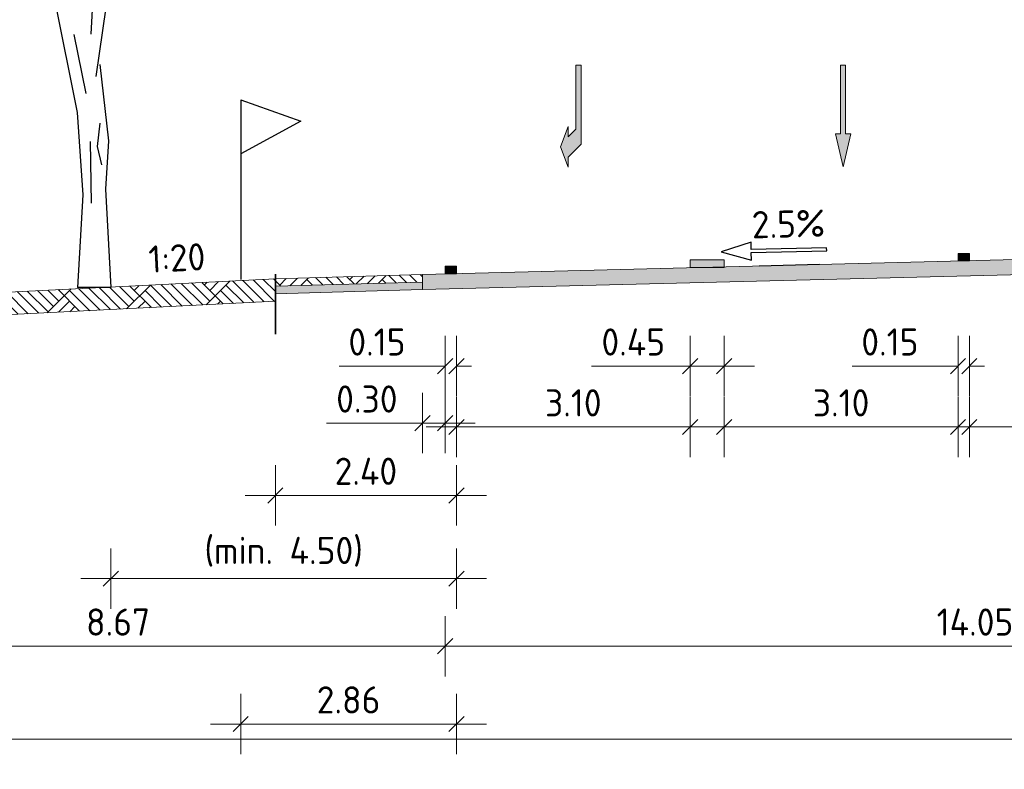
# Model space of a CAD drawing. Header units: metres. Extents: x 169741 to 171424, y 393147 to 407066.
# Tile 37 of 59: x 170747 to 170760, y 393363 to 393373. Entities that reach past the tile are written whole.
import ezdxf
from ezdxf.enums import TextEntityAlignment as Align

# ---------------------------------------------------------------- set-up
doc = ezdxf.new("R2010")
doc.units = ezdxf.units.M
doc.linetypes.add('XX-HIDDEN', pattern=[4, 2, -2])
doc.layers.get('0').update_dxf_attribs({"lineweight": 25})
doc.layers.get('Defpoints').update_dxf_attribs({"color": 211})
for name, color, linetype, lineweight in [('N-WE-GR-BOOM-SD-100', 90, 'Continuous', 25), ('N-WE-GR-MAAIVELD-A-200', 92, 'Continuous', 18), ('N-WE-GW-MAAIVELD-GD', 90, 'Continuous', 18), ('N-WE-KG-PROV_BEHEERGRENS-DWP', 170, 'Continuous', 25), ('N-WE-VH-MATERIAALGRENS-G', 7, 'XX-HIDDEN', 35), ('N-WE-VH-VERHARDING-GD', 7, 'Continuous', 18), ('N-WE-VH-VERHARDING-V-200', 253, 'Continuous', 18), ('N-WE-VH-VERHARDING_HALFVERHARDING-GD', 252, 'Continuous', 18), ('N-WE-VH-VERKANTING-SD-200', 7, 'Continuous', 25), ('N-WE-VW-MARKERING-SD', 7, 'Continuous', 18), ('N-WE-VW-MARKERING_PIJL-S-200', 7, 'Continuous', 0), ('X-XX-AL-M-200', 7, 'Continuous', 18), ('X-XX-AL-T18-200', 1, 'Continuous', 18)]:
    doc.layers.add(name, color=color, linetype=linetype, lineweight=lineweight)
doc.layers.add('N-WE-VH-VERHARDING_HALFVERHARDING-V-200', color=7, linetype='Continuous', lineweight=18, true_color=0xd7aa8c)
doc.styles.add('NLCS-ISO', font='NLCS-ISO.ttf')
doc.styles.add('NLCS-ISO-M200-T18', font='NLCS-ISO.ttf', dxfattribs={"height": 0.36})
doc.dimstyles.new('NLCS-M200-T18-SCHRAP_L2_H1', dxfattribs={"dimscale": 0.2, "dimtxt": 2.5, "dimasz": 1.008, "dimexe": 2, "dimexo": 2, "dimgap": 0.7, "dimtad": 1, "dimzin": 0, "dimdsep": 46, "dimtxsty": 'NLCS-ISO-M200-T18', "dimblk": 'OBLIQUE', "dimcen": 2.5, "dimdle": 2, "dimclrd": 256, "dimclre": 256, "dimclrt": 256, "dimadec": 1, "dimazin": 0, "dimtfac": 1, "dimtdec": 3, "dimtofl": 0, "dimtmove": 0, "dimatfit": 3, "dimldrblk": 'OBLIQUE', "dimfxl": 2, "dimfxlon": 1, "dimtfillclr": 256, "dimtolj": 1, "dimtzin": 0, "dimlwd": -1, "dimlwe": -1, "dimarcsym": 0})
pattern_1 = [(45, (-569.9419, -140.2392), (-0.5000001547, 0.5000001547), []), (45, (-570.0133, -140.1678), (0, 1.0000003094), [0.707107, -0.707107]), (45, (-570.08475, -140.0964), (0, 1.0000003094), [0.707107, -0.707107]), (45, (-570.1572, -140.02394), (0, 1.0000003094), [0.707107, -0.707107]), (45, (-570.2276, -139.9535), (0, 1.0000003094), [0.707107, -0.707107]), (45, (-570.29904, -139.8821), (0, 1.0000003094), [0.707107, -0.707107]), (45, (-570.3705, -139.81065), (0, 1.0000003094), [0.707107, -0.707107]), (315, (-569.9419, -140.2392), (0.5000001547, 0.5000001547), []), (315, (-569.8705, -140.1678), (1.0000003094, -3e-16), [0.707107, -0.707107]), (315, (-569.79904, -140.0964), (1.0000003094, -3e-16), [0.707107, -0.707107]), (315, (-569.7266, -140.02394), (1.0000003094, -3e-16), [0.707107, -0.707107]), (315, (-569.6562, -139.9535), (1.0000003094, -3e-16), [0.707107, -0.707107]), (315, (-569.58475, -139.8821), (1.0000003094, -3e-16), [0.707107, -0.707107]), (315, (-569.5133, -139.81065), (1.0000003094, -3e-16), [0.707107, -0.707107])]

# ---------------------------------------------------------------- blocks, each defined once
blk = doc.blocks.new('_Oblique')
at = {"color": 0, "linetype": 'ByBlock', "lineweight": -2}
blk.add_line((-0.5, -0.5), (0.5, 0.5), dxfattribs=at)
blk = doc.blocks.new('*D209')
at = {"layer": 'Defpoints', "color": 0, "transparency": 16777216}
for p in [(170752.161, 393369.275), (170752.311, 393369.275), (170752.161, 393367.951)]:
    blk.add_point(p, dxfattribs=at)
at = {"layer": 'X-XX-AL-M-200', "transparency": 16777216}
for p, q in [((170752.161, 393368.351), (170752.161, 393367.551)), ((170752.311, 393368.351), (170752.311, 393367.551)), ((170752.161, 393367.951), (170750.758, 393367.951)), ((170752.311, 393367.951), (170752.513, 393367.951))]:
    blk.add_line(p, q, dxfattribs=at)
at = {"layer": 'X-XX-AL-M-200', "transparency": 16777216, "xscale": 0.2016, "yscale": 0.2016, "zscale": 0.2016}
blk.add_blockref('_Oblique', (170752.161, 393367.951), dxfattribs=at)
at = {"layer": 'X-XX-AL-M-200', "transparency": 16777216, "xscale": 0.2016, "yscale": 0.2016, "zscale": 0.2016, "rotation": 180}
blk.add_blockref('_Oblique', (170752.311, 393367.951), dxfattribs=at)
at = {"layer": 'X-XX-AL-M-200', "transparency": 16777216, "insert": (170751.258, 393368.271), "char_height": 0.36, "attachment_point": 5, "style": 'NLCS-ISO-M200-T18'}
blk.add_mtext('\\A1;0.15', dxfattribs=at)
blk = doc.blocks.new('*D210')
at = {"layer": 'Defpoints', "color": 0, "transparency": 16777216}
for p in [(170749.911, 393369.109), (170752.311, 393369.175), (170752.311, 393366.237)]:
    blk.add_point(p, dxfattribs=at)
at = {"layer": 'X-XX-AL-M-200', "transparency": 16777216}
for p, q in [((170749.911, 393366.637), (170749.911, 393365.837)), ((170752.311, 393366.637), (170752.311, 393365.837)), ((170749.511, 393366.237), (170752.711, 393366.237))]:
    blk.add_line(p, q, dxfattribs=at)
at = {"layer": 'X-XX-AL-M-200', "transparency": 16777216, "xscale": 0.2016, "yscale": 0.2016, "zscale": 0.2016, "rotation": 180}
blk.add_blockref('_Oblique', (170749.911, 393366.237), dxfattribs=at)
at = {"layer": 'X-XX-AL-M-200', "transparency": 16777216, "xscale": 0.2016, "yscale": 0.2016, "zscale": 0.2016}
blk.add_blockref('_Oblique', (170752.311, 393366.237), dxfattribs=at)
at = {"layer": 'X-XX-AL-M-200', "transparency": 16777216, "insert": (170751.111, 393366.557), "char_height": 0.36, "attachment_point": 5, "style": 'NLCS-ISO-M200-T18'}
blk.add_mtext('\\A1;2.40', dxfattribs=at)
blk = doc.blocks.new('*D211')
at = {"layer": 'Defpoints', "color": 0, "transparency": 16777216}
for p in [(170752.311, 393369.175), (170747.731, 393368.993), (170747.731, 393365.134)]:
    blk.add_point(p, dxfattribs=at)
at = {"layer": 'X-XX-AL-M-200', "transparency": 16777216}
for p, q in [((170747.731, 393365.534), (170747.731, 393364.734)), ((170752.311, 393365.534), (170752.311, 393364.734)), ((170752.711, 393365.134), (170747.331, 393365.134))]:
    blk.add_line(p, q, dxfattribs=at)
at = {"layer": 'X-XX-AL-M-200', "transparency": 16777216, "xscale": 0.2016, "yscale": 0.2016, "zscale": 0.2016, "rotation": 180}
blk.add_blockref('_Oblique', (170747.731, 393365.134), dxfattribs=at)
at = {"layer": 'X-XX-AL-M-200', "transparency": 16777216, "xscale": 0.2016, "yscale": 0.2016, "zscale": 0.2016}
blk.add_blockref('_Oblique', (170752.311, 393365.134), dxfattribs=at)
at = {"layer": 'X-XX-AL-M-200', "transparency": 16777216, "insert": (170750.021, 393365.49), "char_height": 0.36, "attachment_point": 5, "style": 'NLCS-ISO-M200-T18'}
blk.add_mtext('\\A1;(min. 4.50)', dxfattribs=at)
blk = doc.blocks.new('*D212')
at = {"layer": 'Defpoints', "color": 0, "transparency": 16777216}
for p in [(170766.211, 393369.526), (170752.161, 393369.262), (170752.161, 393364.238)]:
    blk.add_point(p, dxfattribs=at)
at = {"layer": 'X-XX-AL-M-200', "transparency": 16777216}
for p, q in [((170752.161, 393364.638), (170752.161, 393363.838)), ((170766.211, 393364.638), (170766.211, 393363.838)), ((170766.611, 393364.238), (170751.761, 393364.238))]:
    blk.add_line(p, q, dxfattribs=at)
at = {"layer": 'X-XX-AL-M-200', "transparency": 16777216, "xscale": 0.2016, "yscale": 0.2016, "zscale": 0.2016, "rotation": 180}
blk.add_blockref('_Oblique', (170752.161, 393364.238), dxfattribs=at)
at = {"layer": 'X-XX-AL-M-200', "transparency": 16777216, "xscale": 0.2016, "yscale": 0.2016, "zscale": 0.2016}
blk.add_blockref('_Oblique', (170766.211, 393364.238), dxfattribs=at)
at = {"layer": 'X-XX-AL-M-200', "transparency": 16777216, "insert": (170759.186, 393364.558), "char_height": 0.36, "attachment_point": 5, "style": 'NLCS-ISO-M200-T18'}
blk.add_mtext('\\A1;14.05', dxfattribs=at)
blk = doc.blocks.new('*D214')
at = {"layer": 'Defpoints', "color": 0, "transparency": 16777216}
for p in [(170755.411, 393369.362), (170752.311, 393369.275), (170752.311, 393367.144)]:
    blk.add_point(p, dxfattribs=at)
at = {"layer": 'X-XX-AL-M-200', "transparency": 16777216}
for p, q in [((170752.311, 393367.544), (170752.311, 393366.744)), ((170755.411, 393367.544), (170755.411, 393366.744)), ((170755.811, 393367.144), (170751.911, 393367.144))]:
    blk.add_line(p, q, dxfattribs=at)
at = {"layer": 'X-XX-AL-M-200', "transparency": 16777216, "xscale": 0.2016, "yscale": 0.2016, "zscale": 0.2016, "rotation": 180}
blk.add_blockref('_Oblique', (170752.311, 393367.144), dxfattribs=at)
at = {"layer": 'X-XX-AL-M-200', "transparency": 16777216, "xscale": 0.2016, "yscale": 0.2016, "zscale": 0.2016}
blk.add_blockref('_Oblique', (170755.411, 393367.144), dxfattribs=at)
at = {"layer": 'X-XX-AL-M-200', "transparency": 16777216, "insert": (170753.861, 393367.464), "char_height": 0.36, "attachment_point": 5, "style": 'NLCS-ISO-M200-T18'}
blk.add_mtext('\\A1;3.10', dxfattribs=at)
blk = doc.blocks.new('*D215')
at = {"layer": 'Defpoints', "color": 0, "transparency": 16777216}
for p in [(170752.161, 393369.275), (170751.861, 393369.166), (170751.861, 393367.195)]:
    blk.add_point(p, dxfattribs=at)
at = {"layer": 'X-XX-AL-M-200', "transparency": 16777216}
for p, q in [((170751.861, 393367.595), (170751.861, 393366.795)), ((170752.161, 393367.595), (170752.161, 393366.795)), ((170751.861, 393367.195), (170750.588, 393367.195)), ((170752.561, 393367.195), (170751.861, 393367.195))]:
    blk.add_line(p, q, dxfattribs=at)
at = {"layer": 'X-XX-AL-M-200', "transparency": 16777216, "xscale": 0.2016, "yscale": 0.2016, "zscale": 0.2016, "rotation": 180}
blk.add_blockref('_Oblique', (170751.861, 393367.195), dxfattribs=at)
at = {"layer": 'X-XX-AL-M-200', "transparency": 16777216, "xscale": 0.2016, "yscale": 0.2016, "zscale": 0.2016}
blk.add_blockref('_Oblique', (170752.161, 393367.195), dxfattribs=at)
at = {"layer": 'X-XX-AL-M-200', "transparency": 16777216, "insert": (170751.124, 393367.515), "char_height": 0.36, "attachment_point": 5, "style": 'NLCS-ISO-M200-T18'}
blk.add_mtext('\\A1;0.30', dxfattribs=at)
blk = doc.blocks.new('*U70')
blk.add_hatch(color=256).paths.add_polyline_path([(-0.0675, 0.6075), (-0.0225, 0.6075), (-0.0225, 0), (0.0225, 0), (0.0225, 0.6075), (0.0675, 0.6075), (0, 0.9)])
blk.add_lwpolyline([(-0.0675, 0.6075), (-0.0225, 0.6075), (-0.0225, 0), (0.0225, 0), (0.0225, 0.6075), (0.0675, 0.6075), (0, 0.9)], close=True)
blk = doc.blocks.new('markering_015')
blk.add_hatch(color=256).paths.add_polyline_path([(0.075, 0), (0.075, 0.02), (-0.075, 0.02), (-0.075, 0)])
blk.add_lwpolyline([(0.075, 0), (0.075, 0.02), (-0.075, 0.02), (-0.075, 0)], close=True)
blk = doc.blocks.new('*D221')
at = {"layer": 'Defpoints', "color": 0, "transparency": 16777216}
for p in [(170755.411, 393369.26), (170755.861, 393369.281), (170755.411, 393367.951)]:
    blk.add_point(p, dxfattribs=at)
at = {"layer": 'X-XX-AL-M-200', "transparency": 16777216}
for p, q in [((170755.411, 393368.351), (170755.411, 393367.551)), ((170755.861, 393368.351), (170755.861, 393367.551)), ((170755.411, 393367.951), (170754.102, 393367.951)), ((170756.261, 393367.951), (170755.411, 393367.951))]:
    blk.add_line(p, q, dxfattribs=at)
at = {"layer": 'X-XX-AL-M-200', "transparency": 16777216, "xscale": 0.2016, "yscale": 0.2016, "zscale": 0.2016, "rotation": 180}
blk.add_blockref('_Oblique', (170755.411, 393367.951), dxfattribs=at)
at = {"layer": 'X-XX-AL-M-200', "transparency": 16777216, "xscale": 0.2016, "yscale": 0.2016, "zscale": 0.2016}
blk.add_blockref('_Oblique', (170755.861, 393367.951), dxfattribs=at)
at = {"layer": 'X-XX-AL-M-200', "transparency": 16777216, "insert": (170754.656, 393368.271), "char_height": 0.36, "attachment_point": 5, "style": 'NLCS-ISO-M200-T18'}
blk.add_mtext('\\A1;0.45', dxfattribs=at)
blk = doc.blocks.new('*D222')
at = {"layer": 'Defpoints', "color": 0, "transparency": 16777216}
for p in [(170758.961, 393369.362), (170755.861, 393369.281), (170755.861, 393367.144)]:
    blk.add_point(p, dxfattribs=at)
at = {"layer": 'X-XX-AL-M-200', "transparency": 16777216}
for p, q in [((170755.861, 393367.544), (170755.861, 393366.744)), ((170758.961, 393367.544), (170758.961, 393366.744)), ((170759.361, 393367.144), (170755.461, 393367.144))]:
    blk.add_line(p, q, dxfattribs=at)
at = {"layer": 'X-XX-AL-M-200', "transparency": 16777216, "xscale": 0.2016, "yscale": 0.2016, "zscale": 0.2016, "rotation": 180}
blk.add_blockref('_Oblique', (170755.861, 393367.144), dxfattribs=at)
at = {"layer": 'X-XX-AL-M-200', "transparency": 16777216, "xscale": 0.2016, "yscale": 0.2016, "zscale": 0.2016}
blk.add_blockref('_Oblique', (170758.961, 393367.144), dxfattribs=at)
at = {"layer": 'X-XX-AL-M-200', "transparency": 16777216, "insert": (170757.411, 393367.464), "char_height": 0.36, "attachment_point": 5, "style": 'NLCS-ISO-M200-T18'}
blk.add_mtext('\\A1;3.10', dxfattribs=at)
blk = doc.blocks.new('*D223')
at = {"layer": 'Defpoints', "color": 0, "transparency": 16777216}
for p in [(170758.961, 393369.281), (170759.111, 393369.281), (170758.961, 393367.951)]:
    blk.add_point(p, dxfattribs=at)
at = {"layer": 'X-XX-AL-M-200', "transparency": 16777216}
for p, q in [((170758.961, 393368.351), (170758.961, 393367.551)), ((170759.111, 393368.351), (170759.111, 393367.551)), ((170758.961, 393367.951), (170757.558, 393367.951)), ((170759.111, 393367.951), (170759.313, 393367.951))]:
    blk.add_line(p, q, dxfattribs=at)
at = {"layer": 'X-XX-AL-M-200', "transparency": 16777216, "xscale": 0.2016, "yscale": 0.2016, "zscale": 0.2016}
blk.add_blockref('_Oblique', (170758.961, 393367.951), dxfattribs=at)
at = {"layer": 'X-XX-AL-M-200', "transparency": 16777216, "xscale": 0.2016, "yscale": 0.2016, "zscale": 0.2016, "rotation": 180}
blk.add_blockref('_Oblique', (170759.111, 393367.951), dxfattribs=at)
at = {"layer": 'X-XX-AL-M-200', "transparency": 16777216, "insert": (170758.058, 393368.271), "char_height": 0.36, "attachment_point": 5, "style": 'NLCS-ISO-M200-T18'}
blk.add_mtext('\\A1;0.15', dxfattribs=at)
blk = doc.blocks.new('*D224')
at = {"layer": 'Defpoints', "color": 0, "transparency": 16777216}
for p in [(170762.211, 393369.362), (170759.111, 393369.281), (170759.111, 393367.144)]:
    blk.add_point(p, dxfattribs=at)
at = {"layer": 'X-XX-AL-M-200', "transparency": 16777216}
for p, q in [((170759.111, 393367.544), (170759.111, 393366.744)), ((170762.211, 393367.544), (170762.211, 393366.744)), ((170762.611, 393367.144), (170758.711, 393367.144))]:
    blk.add_line(p, q, dxfattribs=at)
at = {"layer": 'X-XX-AL-M-200', "transparency": 16777216, "xscale": 0.2016, "yscale": 0.2016, "zscale": 0.2016, "rotation": 180}
blk.add_blockref('_Oblique', (170759.111, 393367.144), dxfattribs=at)
at = {"layer": 'X-XX-AL-M-200', "transparency": 16777216, "xscale": 0.2016, "yscale": 0.2016, "zscale": 0.2016}
blk.add_blockref('_Oblique', (170762.211, 393367.144), dxfattribs=at)
at = {"layer": 'X-XX-AL-M-200', "transparency": 16777216, "insert": (170760.661, 393367.464), "char_height": 0.36, "attachment_point": 5, "style": 'NLCS-ISO-M200-T18'}
blk.add_mtext('\\A1;3.10', dxfattribs=at)
blk = doc.blocks.new('*D244')
at = {"layer": 'Defpoints', "color": 0, "transparency": 16777216}
for p in [(170743.491, 393368.973), (170752.161, 393368.973), (170743.491, 393364.238)]:
    blk.add_point(p, dxfattribs=at)
at = {"layer": 'X-XX-AL-M-200', "transparency": 16777216}
for p, q in [((170743.491, 393364.638), (170743.491, 393363.838)), ((170752.161, 393364.638), (170752.161, 393363.838)), ((170752.561, 393364.238), (170743.091, 393364.238))]:
    blk.add_line(p, q, dxfattribs=at)
at = {"layer": 'X-XX-AL-M-200', "transparency": 16777216, "xscale": 0.2016, "yscale": 0.2016, "zscale": 0.2016, "rotation": 180}
blk.add_blockref('_Oblique', (170743.491, 393364.238), dxfattribs=at)
at = {"layer": 'X-XX-AL-M-200', "transparency": 16777216, "xscale": 0.2016, "yscale": 0.2016, "zscale": 0.2016}
blk.add_blockref('_Oblique', (170752.161, 393364.238), dxfattribs=at)
at = {"layer": 'X-XX-AL-M-200', "transparency": 16777216, "insert": (170747.826, 393364.558), "char_height": 0.36, "attachment_point": 5, "style": 'NLCS-ISO-M200-T18'}
blk.add_mtext('\\A1;8.67', dxfattribs=at)
blk = doc.blocks.new('*D246')
at = {"layer": 'Defpoints', "color": 0, "transparency": 16777216}
for p in [(170749.451, 393369.101), (170752.311, 393369.175), (170749.451, 393363.206)]:
    blk.add_point(p, dxfattribs=at)
at = {"layer": 'X-XX-AL-M-200', "transparency": 16777216}
for p, q in [((170749.451, 393363.606), (170749.451, 393362.806)), ((170752.311, 393363.606), (170752.311, 393362.806)), ((170752.711, 393363.206), (170749.051, 393363.206))]:
    blk.add_line(p, q, dxfattribs=at)
at = {"layer": 'X-XX-AL-M-200', "transparency": 16777216, "xscale": 0.2016, "yscale": 0.2016, "zscale": 0.2016, "rotation": 180}
blk.add_blockref('_Oblique', (170749.451, 393363.206), dxfattribs=at)
at = {"layer": 'X-XX-AL-M-200', "transparency": 16777216, "xscale": 0.2016, "yscale": 0.2016, "zscale": 0.2016}
blk.add_blockref('_Oblique', (170752.311, 393363.206), dxfattribs=at)
at = {"layer": 'X-XX-AL-M-200', "transparency": 16777216, "insert": (170750.881, 393363.526), "char_height": 0.36, "attachment_point": 5, "style": 'NLCS-ISO-M200-T18'}
blk.add_mtext('\\A1;2.86', dxfattribs=at)
blk = doc.blocks.new('*D247')
at = {"layer": 'Defpoints', "color": 0, "transparency": 16777216}
for p in [(170738.331, 393368.531), (170788.936, 393367.877), (170788.936, 393363.006)]:
    blk.add_point(p, dxfattribs=at)
at = {"layer": 'X-XX-AL-M-200', "transparency": 16777216}
for p, q in [((170738.331, 393363.406), (170738.331, 393362.606)), ((170788.936, 393363.406), (170788.936, 393362.606)), ((170737.931, 393363.006), (170789.336, 393363.006))]:
    blk.add_line(p, q, dxfattribs=at)
at = {"layer": 'X-XX-AL-M-200', "transparency": 16777216, "xscale": 0.2016, "yscale": 0.2016, "zscale": 0.2016, "rotation": 180}
blk.add_blockref('_Oblique', (170738.331, 393363.006), dxfattribs=at)
at = {"layer": 'X-XX-AL-M-200', "transparency": 16777216, "xscale": 0.2016, "yscale": 0.2016, "zscale": 0.2016}
blk.add_blockref('_Oblique', (170788.936, 393363.006), dxfattribs=at)
at = {"layer": 'X-XX-AL-M-200', "transparency": 16777216, "insert": (170763.634, 393363.326), "char_height": 0.36, "attachment_point": 5, "style": 'NLCS-ISO-M200-T18'}
blk.add_mtext('\\A1;50.61', dxfattribs=at)
blk = doc.blocks.new('*U72')
blk.add_hatch(color=256).paths.add_polyline_path([(-0.0225, 0.6994), (0.09, 0.8119), (0.09, 0.9019), (0.1575, 0.7219), (0.09, 0.5419), (0.09, 0.6337), (0.0225, 0.5662), (0.0225, 0), (-0.0225, 0)])
blk.add_lwpolyline([(-0.0225, 0.6994), (0.09, 0.8119), (0.09, 0.9019), (0.1575, 0.7219), (0.09, 0.5419), (0.09, 0.6337), (0.0225, 0.5662), (0.0225, 0), (-0.0225, 0)], close=True)
blk = doc.blocks.new('SGR-BOOM_S01_I_ZIJ-D')
for p, q in [((-0.048, 3.356), (0.113, 2.572)), ((0.297, 2.179), (0.263, 1.868)), ((0.171, 1.937), (0.182, 1.119)), ((0.263, 1.868), (0.321, 1.626)), ((0.445, 0), (0, 0))]:
    blk.add_line(p, q)
at = {"flags": 128}
for points in [[(-0.491, 4.121), (-0.303, 3.821), (-0.003, 2.319), (0.072, 1.229), (0, 0)], [(0.185, 3.361), (0.218, 4.013)], [(0.25, 2.798), (0.381, 3.711)], [(0.298, 2.957), (0.411, 1.943), (0.373, 1.304), (0.445, 0)]]:
    blk.add_lwpolyline(points, dxfattribs=at)
blk = doc.blocks.new('markering_045')
blk.add_hatch(color=256).paths.add_polyline_path([(0.225, 0), (0.225, 0.02), (-0.225, 0.02), (-0.225, 0)])
blk.add_lwpolyline([(0.225, 0), (0.225, 0.02), (-0.225, 0.02), (-0.225, 0)], close=True)
blk = doc.blocks.new('SVH-VERKANTING_DYN-SOD')
at = {"flags": 128}
blk.add_lwpolyline([(2.5, 1.1), (-2.5, 1.1), (-2.5, 1.6), (-4.5, 1), (-2.5, 0.4), (-2.5, 0.9), (2.5, 0.9)], close=True, dxfattribs=at)
at = {"layer": 'Defpoints', "flags": 128}
blk.add_lwpolyline([(2, 0), (-2, 0)], dxfattribs=at)
at = {"style": 'NLCS-ISO'}
blk.add_attdef('HELLING', text='', height=1.8, dxfattribs=at).set_placement((0, 1.3), align=Align.BOTTOM_CENTER)

msp = doc.modelspace()

# ---------------------------------------------------------------- hatches: boundary and pattern name
at = {"layer": 'N-WE-GR-MAAIVELD-A-200'}
h = msp.add_hatch(dxfattribs=at)
h.set_pattern_fill('AGR-MAAIVELD-SO', color=256, scale=0.1, pattern_type=2)
h.set_pattern_definition(pattern_1)
h.paths.add_polyline_path([(170739.541, 393368.592), (170739.541, 393368.492), (170741.144, 393368.574), (170741.141, 393368.672), (170749.911, 393369.109), (170749.911, 393368.81), (170738.331, 393368.227), (170738.331, 393368.531)])
h = msp.add_hatch(dxfattribs=at)
h.set_pattern_fill('AGR-MAAIVELD-SO', color=256, scale=0.1, pattern_type=2)
h.set_pattern_definition(pattern_1)
h.paths.add_polyline_path([(170751.861, 393369.166), (170749.911, 393369.109), (170749.911, 393369.01), (170751.861, 393369.066)])
at = {"layer": 'N-WE-VH-VERHARDING-V-200'}
msp.add_hatch(color=256, dxfattribs=at).paths.add_polyline_path([(170766.211, 393369.526), (170751.861, 393369.166), (170751.861, 393368.967), (170766.211, 393369.326)])
at = {"layer": 'N-WE-VH-VERHARDING_HALFVERHARDING-V-200'}
msp.add_hatch(color=256, dxfattribs=at).paths.add_polyline_path([(170751.861, 393369.066), (170749.911, 393369.01), (170749.911, 393368.91), (170751.861, 393368.966)])

# ---------------------------------------------------------------- linework, layer by layer
at = {"layer": 'N-WE-GW-MAAIVELD-GD', "flags": 128}
msp.add_lwpolyline([(170738.331, 393368.227), (170749.911, 393368.81), (170749.911, 393369.109), (170738.331, 393368.531)], dxfattribs=at)
msp.add_lwpolyline([(170749.911, 393369.01), (170749.911, 393369.109), (170751.861, 393369.166), (170751.861, 393369.066)], close=True, dxfattribs=at)
at = {"layer": 'N-WE-KG-PROV_BEHEERGRENS-DWP', "flags": 128}
for points in [[(170749.451, 393371.482), (170750.25, 393371.198), (170749.451, 393370.764)], [(170749.451, 393371.482), (170749.451, 393369.101)]]:
    msp.add_lwpolyline(points, dxfattribs=at)
at = {"layer": 'N-WE-VH-MATERIAALGRENS-G'}
msp.add_line((170749.911, 393369.168), (170749.911, 393368.374), dxfattribs=at)
at = {"layer": 'N-WE-VH-VERHARDING-GD', "flags": 128}
msp.add_lwpolyline([(170766.211, 393369.526), (170751.861, 393369.166), (170751.861, 393368.967), (170766.211, 393369.326)], close=True, dxfattribs=at)
at = {"layer": 'N-WE-VH-VERHARDING_HALFVERHARDING-GD'}
msp.add_lwpolyline([(170751.861, 393369.066), (170749.911, 393369.01), (170749.911, 393368.91), (170751.861, 393368.966)], close=True, dxfattribs=at)

# ---------------------------------------------------------------- block references
at = {"layer": 'N-WE-GR-BOOM-SD-100'}
msp.add_blockref('SGR-BOOM_S01_I_ZIJ-D', (170747.286, 393368.993), dxfattribs=at)
at = {"layer": 'N-WE-VH-VERKANTING-SD-200', "xscale": 0.2, "yscale": 0.2, "zscale": 0.2, "rotation": 1.432096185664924}
msp.add_blockref('SVH-VERKANTING_DYN-SOD', (170756.725, 393369.288), dxfattribs=at).add_auto_attribs({'HELLING': '2.5%'})
at = {"layer": 'N-WE-VW-MARKERING-SD', "xscale": -1, "yscale": 5}
msp.add_blockref('markering_045', (170755.636, 393369.26), dxfattribs=at)
at = {"layer": 'N-WE-VW-MARKERING-SD', "yscale": 5}
for p in [(170759.036, 393369.345), (170752.236, 393369.175)]:
    msp.add_blockref('markering_015', p, dxfattribs=at)
at = {"layer": 'N-WE-VW-MARKERING_PIJL-S-200', "xscale": 1.5, "yscale": 1.5, "zscale": 1.5, "rotation": 180}
for name, p in [('*U72', (170753.929, 393371.941)), ('*U70', (170757.437, 393371.941))]:
    msp.add_blockref(name, p, dxfattribs=at)

# ---------------------------------------------------------------- texts
at = {"layer": 'X-XX-AL-T18-200', "style": 'NLCS-ISO-M200-T18'}
msp.add_text('1:20', height=0.36, rotation=2.8624, dxfattribs=at).set_placement((170748.238, 393369.187))

# ---------------------------------------------------------------- dimensions: what is measured, and where the dimension line sits
at = {"layer": 'X-XX-AL-M-200'}
for base, p1, p2, picture, middle in [((170752.161, 393364.238), (170766.211, 393369.526), (170752.161, 393369.262), '*D212', (170759.186, 393364.558)), ((170752.311, 393367.144), (170755.411, 393369.362), (170752.311, 393369.275), '*D214', (170753.861, 393367.464)), ((170755.861, 393367.144), (170758.961, 393369.362), (170755.861, 393369.281), '*D222', (170757.411, 393367.464)), ((170759.111, 393367.144), (170762.211, 393369.362), (170759.111, 393369.281), '*D224', (170760.661, 393367.464)), ((170752.161, 393367.951), (170752.311, 393369.275), (170752.161, 393369.275), '*D209', (170751.258, 393368.271)), ((170755.411, 393367.951), (170755.861, 393369.281), (170755.411, 393369.26), '*D221', (170754.656, 393368.271)), ((170758.961, 393367.951), (170759.111, 393369.281), (170758.961, 393369.281), '*D223', (170758.058, 393368.271)), ((170752.311, 393366.237), (170749.911, 393369.109), (170752.311, 393369.175), '*D210', (170751.111, 393366.557))]:
    dim = msp.add_linear_dim(base=base, p1=p1, p2=p2, dimstyle='NLCS-M200-T18-SCHRAP_L2_H1', dxfattribs=at)
    dim.commit()
    dim.dimension.update_dxf_attribs({"geometry": picture, "text_midpoint": middle})
dim = msp.add_linear_dim(base=(170751.861, 393367.195), p1=(170752.161, 393369.275), p2=(170751.861, 393369.166), dimstyle='NLCS-M200-T18-SCHRAP_L2_H1', dxfattribs=at)
dim.commit()
dim.dimension.update_dxf_attribs({"geometry": '*D215', "text_midpoint": (170751.124, 393367.195), "dimtype": 160})
dim = msp.add_linear_dim(base=(170747.731, 393365.134), p1=(170752.311, 393369.175), p2=(170747.731, 393368.993), text='(min. 4.50)', dimstyle='NLCS-M200-T18-SCHRAP_L2_H1', dxfattribs=at)
dim.commit()
dim.dimension.update_dxf_attribs({"geometry": '*D211', "text_midpoint": (170750.021, 393365.49)})
for base, p1, p2, picture, middle in [((170749.451, 393363.206), (170752.311, 393369.175), (170749.451, 393369.101), '*D246', (170750.881, 393363.526)), ((170743.491, 393364.238), (170752.161, 393368.973), (170743.491, 393368.973), '*D244', (170747.826, 393364.558)), ((170788.936219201, 393363.005851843), (170738.331219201, 393368.531432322), (170788.936219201, 393367.877489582), '*D247', (170763.633719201, 393363.325851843))]:
    dim = msp.add_linear_dim(base=base, p1=p1, p2=p2, angle=180, dimstyle='NLCS-M200-T18-SCHRAP_L2_H1', dxfattribs=at)
    dim.commit()
    dim.dimension.update_dxf_attribs({"geometry": picture, "text_midpoint": middle})

doc.saveas('drawing.dxf')
